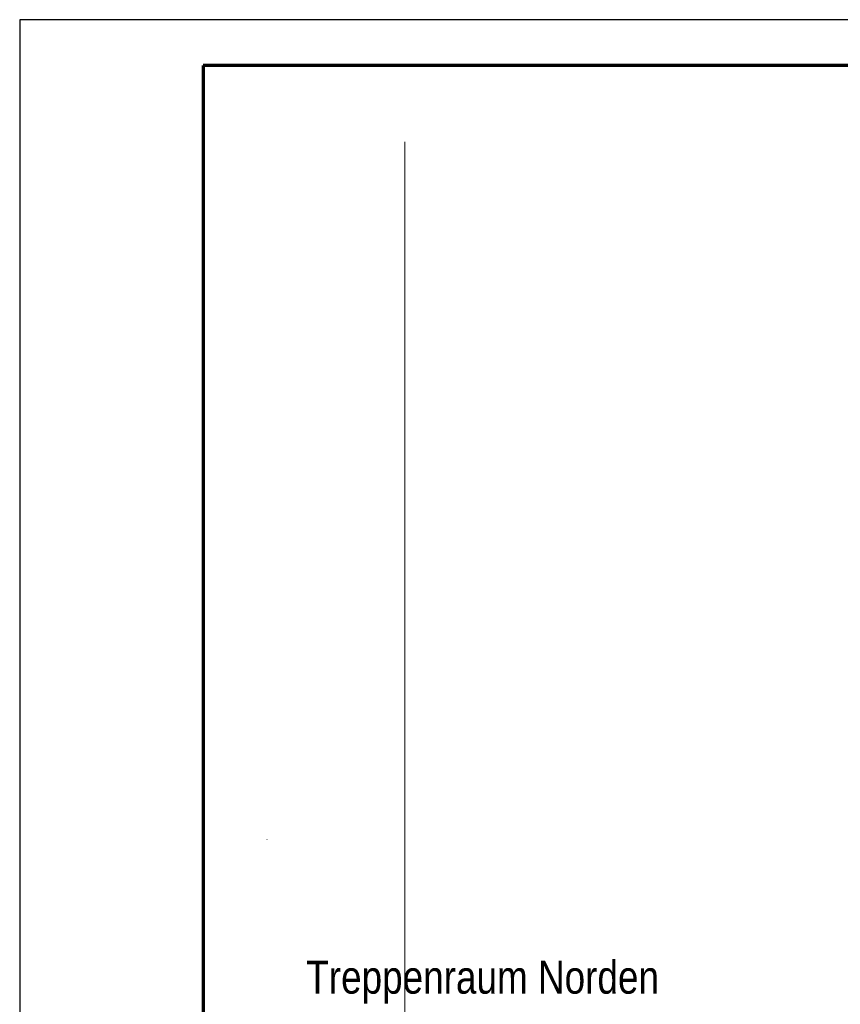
# Model space of a CAD drawing. Extents: x 1101 to 1942, y 41 to 882.
# Tile 26 of 113: x 1101 to 1190, y 774 to 882. Entities that reach past the tile are written whole.
import ezdxf

# ---------------------------------------------------------------- set-up
doc = ezdxf.new("R2010")
doc.units = 0
doc.layers.get('0').update_dxf_attribs({"lineweight": 13})
for name, color, linetype, lineweight in [('BI_E_Allgemein', 7, 'Continuous', 18), ('FORMAT', 7, 'Continuous', 25), ('PLAN_25003_01_A_5_1_DS_0_250708_0', 7, 'Continuous', 25)]:
    doc.layers.add(name, color=color, linetype=linetype, lineweight=lineweight)
doc.styles.get("Standard").update_dxf_attribs({"font": 'arial.ttf'})

# ---------------------------------------------------------------- blocks, each defined once
blk = doc.blocks.new('Blockreferenz-A03CP7DX1H', base_point=(1100.84, 40.85))
at = {"layer": 'FORMAT', "color": 0, "linetype": 'ByBlock', "ltscale": 0.25}
for p, q in [((1941.84, 881.85), (1100.84, 881.85)), ((1100.84, 881.85), (1100.84, 337.85))]:
    blk.add_line(p, q, dxfattribs=at)
at = {"layer": 'FORMAT', "color": 0, "linetype": 'ByBlock', "lineweight": 70, "ltscale": 0.7}
for p, q in [((1936.84, 876.85), (1120.84, 876.85)), ((1120.84, 876.85), (1120.84, 342.85))]:
    blk.add_line(p, q, dxfattribs=at)
blk = doc.blocks.new('Referenz-A03CP7E41H', base_point=(1127.79, 89.81))
at = {"layer": 'PLAN_25003_01_A_5_1_DS_0_250708_0', "color": 0, "lineweight": -2}
for p, q in [((1142.83, 868.51), (1142.83, 90.13)), ((1127.79, 792.45), (1127.83, 792.45))]:
    blk.add_line(p, q, dxfattribs=at)

msp = doc.modelspace()

# ---------------------------------------------------------------- block references
at = {"ltscale": 0.13}
msp.add_blockref('Blockreferenz-A03CP7DX1H', (1100.84, 40.85), dxfattribs=at)
at = {"color": 251, "lineweight": 13, "ltscale": 0.13, "true_color": 0x5f5f5f}
msp.add_blockref('Referenz-A03CP7E41H', (1127.79, 89.81), dxfattribs=at)

# ---------------------------------------------------------------- texts
at = {"layer": 'BI_E_Allgemein', "ltscale": 0.18, "insert": (1132.08, 779.22), "char_height": 3.6, "attachment_point": 1}
msp.add_mtext('{\\W0.8;\\fArial;Treppenraum Norden}', dxfattribs=at)

doc.saveas('drawing.dxf')
